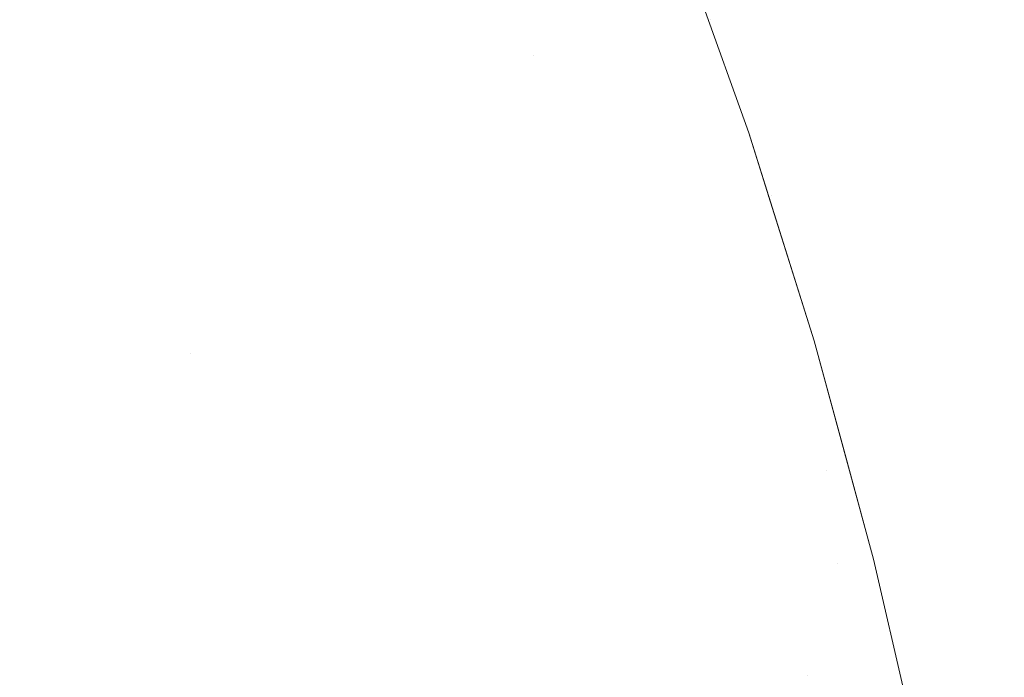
# Model space of a CAD drawing. Header units: centimetres. Extents: x -17.1 to 18.2, y 3.4 to 5.2.
# Tile 155 of 256: x -5.2555 to -5.2329, y 5.133 to 5.1481. Entities that reach past the tile are written whole.
import ezdxf

# ---------------------------------------------------------------- set-up
doc = ezdxf.new("R2010")
doc.units = ezdxf.units.CM
doc.header["$LTSCALE"] = 2.54
doc.layers.add('Lucido design-1', color=7, linetype='Continuous')

# ---------------------------------------------------------------- blocks, each defined once
blk = doc.blocks.new('Gruppo-4-1')
at = {"color": 7, "linetype": 'Continuous', "lineweight": 9}
for points, invisible_edges in [([(-5.241443, 5.151913, -1872.924868), (-5.241306, 5.152039, -1872.921758), (-5.23976, 5.147989, -1872.921758), (-5.239902, 5.147872, -1872.924868)], 15), ([(-5.239675, 5.148059, -1872.918638), (-5.23976, 5.147989, -1872.921758), (-5.241306, 5.152039, -1872.921758), (-5.241223, 5.152115, -1872.918638)], 15), ([(-5.240361, 5.150009, -1872.915514), (-5.239675, 5.148059, -1872.918638), (-5.241223, 5.152115, -1872.918638)], 11), ([(-5.239902, 5.147872, -1872.924868), (-5.240099, 5.14771, -1872.927965), (-5.241636, 5.151737, -1872.927965), (-5.241443, 5.151913, -1872.924868)], 15), ([(-5.241882, 5.151511, -1872.931044), (-5.241636, 5.151737, -1872.927965), (-5.240099, 5.14771, -1872.927965), (-5.240352, 5.147501, -1872.931044)], 15), ([(-5.240352, 5.147501, -1872.931044), (-5.24066, 5.147248, -1872.934101), (-5.242181, 5.151236, -1872.934101), (-5.241882, 5.151511, -1872.931044)], 15), ([(-5.242533, 5.150913, -1872.93713), (-5.242181, 5.151236, -1872.934101), (-5.24066, 5.147248, -1872.934101), (-5.241022, 5.14695, -1872.93713)], 15), ([(-5.241022, 5.14695, -1872.93713), (-5.241436, 5.146609, -1872.940129), (-5.242937, 5.150543, -1872.940129), (-5.242533, 5.150913, -1872.93713)], 15), ([(-5.253441, 5.147887, -1872.972454), (-5.254239, 5.149536, -1872.972454), (-5.253394, 5.150492, -1872.97008), (-5.252581, 5.148812, -1872.97008)], 15), ([(-5.250952, 5.150562, -1872.965138), (-5.250149, 5.148812, -1872.965138), (-5.25096, 5.147984, -1872.967641), (-5.251751, 5.149704, -1872.967641)], 15), ([(-5.245821, 5.150503, -1872.95174), (-5.24504, 5.148614, -1872.95174), (-5.245681, 5.148025, -1872.954529), (-5.246452, 5.149892, -1872.954529)], 15), ([(-5.24339, 5.150127, -1872.943094), (-5.242937, 5.150543, -1872.940129), (-5.241436, 5.146609, -1872.940129), (-5.241902, 5.146225, -1872.943094)], 15), ([(18.147234, 5.150212, -1872.228911), (-17.020308, 5.150212, -1872.228911), (-17.020308, 5.146387, -1872.226813), (18.147234, 5.146387, -1872.226813)], 5), ([(-5.248593, 5.14782, -1872.962573), (-5.249371, 5.149605, -1872.962573), (-5.24863, 5.150361, -1872.959948), (-5.24784, 5.148549, -1872.959948)], 15), ([(-5.25593, 5.150154, -1872.97476), (-5.255111, 5.148548, -1872.97476), (-5.256009, 5.147531, -1872.976999), (-5.256811, 5.149103, -1872.976999)], 15), ([(-5.241902, 5.146225, -1872.943094), (-5.242418, 5.1458, -1872.946019), (-5.243893, 5.149666, -1872.946019), (-5.24339, 5.150127, -1872.943094)], 15), ([(-5.240361, 5.150009, -1872.915514), (-5.240361, 5.150009, -1872.715514), (-5.238738, 5.145474, -1872.715514), (-5.238738, 5.145474, -1872.915514)], 5), ([(-5.238738, 5.145474, -1872.715514), (-5.240361, 5.150009, -1872.715514), (-5.239611, 5.148082, -1872.712009)], 10), ([(-5.239675, 5.148059, -1872.918638), (-5.240361, 5.150009, -1872.915514), (-5.238738, 5.145474, -1872.915514)], 9), ([(-5.246452, 5.149892, -1872.954529), (-5.245681, 5.148025, -1872.954529), (-5.246365, 5.147398, -1872.957266), (-5.247126, 5.14924, -1872.957266)], 15), ([(-5.254329, 5.146932, -1872.97476), (-5.255111, 5.148548, -1872.97476), (-5.254239, 5.149536, -1872.972454), (-5.253441, 5.147887, -1872.972454)], 15), ([(-5.251751, 5.149704, -1872.967641), (-5.25096, 5.147984, -1872.967641), (-5.251805, 5.147123, -1872.97008), (-5.252581, 5.148812, -1872.97008)], 15), ([(-5.249383, 5.147056, -1872.965138), (-5.250149, 5.148812, -1872.965138), (-5.249371, 5.149605, -1872.962573), (-5.248593, 5.14782, -1872.962573)], 15), ([(-5.243694, 5.147248, -1872.948903), (-5.244443, 5.149161, -1872.948903), (-5.243893, 5.149666, -1872.946019)], 11), ([(-5.243893, 5.149666, -1872.946019), (-5.242418, 5.1458, -1872.946019), (-5.243694, 5.147248, -1872.948903)], 11), ([(-5.247126, 5.14924, -1872.957266), (-5.246365, 5.147398, -1872.957266), (-5.24709, 5.146733, -1872.959948), (-5.24784, 5.148549, -1872.959948)], 15), ([(-5.244299, 5.146722, -1872.95174), (-5.24504, 5.148614, -1872.95174), (-5.244443, 5.149161, -1872.948903), (-5.243694, 5.147248, -1872.948903)], 15), ([(-5.252581, 5.148812, -1872.97008), (-5.251805, 5.147123, -1872.97008), (-5.25268, 5.14623, -1872.972454), (-5.253441, 5.147887, -1872.972454)], 15), ([(-5.250208, 5.146258, -1872.967641), (-5.25096, 5.147984, -1872.967641), (-5.250149, 5.148812, -1872.965138), (-5.249383, 5.147056, -1872.965138)], 15), ([(-5.244949, 5.146157, -1872.954529), (-5.245681, 5.148025, -1872.954529), (-5.24504, 5.148614, -1872.95174), (-5.244299, 5.146722, -1872.95174)], 15), ([(-5.255244, 5.145949, -1872.976999), (-5.256009, 5.147531, -1872.976999), (-5.255111, 5.148548, -1872.97476), (-5.254329, 5.146932, -1872.97476)], 15), ([(-5.24784, 5.148549, -1872.959948), (-5.24709, 5.146733, -1872.959948), (-5.247854, 5.146032, -1872.962573), (-5.248593, 5.14782, -1872.962573)], 15), ([(-5.251066, 5.145428, -1872.97008), (-5.251805, 5.147123, -1872.97008), (-5.25096, 5.147984, -1872.967641), (-5.250208, 5.146258, -1872.967641)], 15), ([(-5.245642, 5.145554, -1872.957266), (-5.246365, 5.147398, -1872.957266), (-5.245681, 5.148025, -1872.954529), (-5.244949, 5.146157, -1872.954529)], 15), ([(-5.239902, 5.147872, -1872.924868), (-5.23976, 5.147989, -1872.921758), (-5.238379, 5.143947, -1872.921758), (-5.238524, 5.14384, -1872.924868)], 15), ([(-5.238292, 5.144011, -1872.918638), (-5.238379, 5.143947, -1872.921758), (-5.23976, 5.147989, -1872.921758), (-5.239675, 5.148059, -1872.918638)], 15), ([(-5.238738, 5.145474, -1872.915514), (-5.238292, 5.144011, -1872.918638), (-5.239675, 5.148059, -1872.918638)], 11), ([(-5.239611, 5.148082, -1872.712009), (-5.239502, 5.148082, -1872.708508), (-5.238121, 5.144032, -1872.708639), (-5.238227, 5.144032, -1872.712074)], 15), ([(-5.239611, 5.148082, -1872.712009), (-5.238227, 5.144032, -1872.712074), (-5.238738, 5.145474, -1872.715514)], 11), ([(-5.237943, 5.144032, -1872.705214), (-5.238121, 5.144032, -1872.708639), (-5.239502, 5.148082, -1872.708508), (-5.239321, 5.148082, -1872.705018)], 15), ([(-5.239321, 5.148082, -1872.705018), (-5.239069, 5.148082, -1872.701543), (-5.237695, 5.144032, -1872.701804), (-5.237943, 5.144032, -1872.705214)], 15), ([(-5.237378, 5.144032, -1872.698413), (-5.237695, 5.144032, -1872.701804), (-5.239069, 5.148082, -1872.701543), (-5.238745, 5.148082, -1872.698089)], 15), ([(-5.238745, 5.148082, -1872.698089), (-5.238352, 5.148082, -1872.694659), (-5.236992, 5.144032, -1872.695048), (-5.237378, 5.144032, -1872.698413)], 15), ([(-5.236539, 5.144032, -1872.691712), (-5.236992, 5.144032, -1872.695048), (-5.238352, 5.148082, -1872.694659), (-5.23789, 5.148082, -1872.69126)], 15), ([(-5.23789, 5.148082, -1872.69126), (-5.23736, 5.148082, -1872.687895), (-5.236019, 5.144032, -1872.688409), (-5.236539, 5.144032, -1872.691712)], 15), ([(-5.235434, 5.144032, -1872.685145), (-5.236019, 5.144032, -1872.688409), (-5.23736, 5.148082, -1872.687895), (-5.236765, 5.148082, -1872.684569)], 15), ([(-5.236765, 5.148082, -1872.684569), (-5.236105, 5.148082, -1872.681286), (-5.234787, 5.144032, -1872.681924), (-5.235434, 5.144032, -1872.685145)], 15), ([(-5.234078, 5.144032, -1872.678749), (-5.234787, 5.144032, -1872.681924), (-5.236105, 5.148082, -1872.681286), (-5.235382, 5.148082, -1872.678051)], 15), ([(-5.235382, 5.148082, -1872.678051), (-5.234599, 5.148082, -1872.674867), (-5.233309, 5.144032, -1872.675624), (-5.234078, 5.144032, -1872.678749)], 15), ([(-5.232483, 5.144032, -1872.672553), (-5.233309, 5.144032, -1872.675624), (-5.234599, 5.148082, -1872.674867), (-5.233758, 5.148082, -1872.671738)], 15), ([(-5.233758, 5.148082, -1872.671738), (-5.23286, 5.148082, -1872.668667), (-5.231602, 5.144032, -1872.66954), (-5.232483, 5.144032, -1872.672553)], 15), ([(-5.253441, 5.147887, -1872.972454), (-5.25268, 5.14623, -1872.972454), (-5.253583, 5.145308, -1872.97476), (-5.254329, 5.146932, -1872.97476)], 15), ([(-5.248593, 5.14782, -1872.962573), (-5.247854, 5.146032, -1872.962573), (-5.248656, 5.145296, -1872.965138), (-5.249383, 5.147056, -1872.965138)], 15), ([(-5.240352, 5.147501, -1872.931044), (-5.240099, 5.14771, -1872.927965), (-5.238726, 5.143691, -1872.927965), (-5.238985, 5.143501, -1872.931044)], 15), ([(-5.238524, 5.14384, -1872.924868), (-5.238726, 5.143691, -1872.927965), (-5.240099, 5.14771, -1872.927965), (-5.239902, 5.147872, -1872.924868)], 15), ([(-5.256183, 5.14494, -1872.979168), (-5.256932, 5.146487, -1872.979168), (-5.256009, 5.147531, -1872.976999), (-5.255244, 5.145949, -1872.976999)], 15), ([(-5.238985, 5.143501, -1872.931044), (-5.2393, 5.143269, -1872.934101), (-5.24066, 5.147248, -1872.934101), (-5.240352, 5.147501, -1872.931044)], 15), ([(-5.246377, 5.144915, -1872.959948), (-5.24709, 5.146733, -1872.959948), (-5.246365, 5.147398, -1872.957266), (-5.245642, 5.145554, -1872.957266)], 15), ([(-5.243694, 5.147248, -1872.948903), (-5.242984, 5.145335, -1872.948903), (-5.243597, 5.14483, -1872.95174), (-5.244299, 5.146722, -1872.95174)], 15), ([(-5.242418, 5.1458, -1872.946019), (-5.242984, 5.145335, -1872.948903), (-5.243694, 5.147248, -1872.948903)], 11), ([(-5.241022, 5.14695, -1872.93713), (-5.24066, 5.147248, -1872.934101), (-5.2393, 5.143269, -1872.934101), (-5.23967, 5.142996, -1872.93713)], 15), ([(-5.251955, 5.144567, -1872.972454), (-5.25268, 5.14623, -1872.972454), (-5.251805, 5.147123, -1872.97008), (-5.251066, 5.145428, -1872.97008)], 15), ([(-5.249383, 5.147056, -1872.965138), (-5.248656, 5.145296, -1872.965138), (-5.249493, 5.144528, -1872.967641), (-5.250208, 5.146258, -1872.967641)], 15), ([(-5.254329, 5.146932, -1872.97476), (-5.253583, 5.145308, -1872.97476), (-5.254514, 5.144359, -1872.976999), (-5.255244, 5.145949, -1872.976999)], 15), ([(-5.23967, 5.142996, -1872.93713), (-5.240095, 5.142684, -1872.940129), (-5.241436, 5.146609, -1872.940129), (-5.241022, 5.14695, -1872.93713)], 15), ([(-5.247152, 5.144241, -1872.962573), (-5.247854, 5.146032, -1872.962573), (-5.24709, 5.146733, -1872.959948), (-5.246377, 5.144915, -1872.959948)], 15), ([(-5.244299, 5.146722, -1872.95174), (-5.243597, 5.14483, -1872.95174), (-5.244255, 5.144288, -1872.954529), (-5.244949, 5.146157, -1872.954529)], 15), ([(-5.241902, 5.146225, -1872.943094), (-5.241436, 5.146609, -1872.940129), (-5.240095, 5.142684, -1872.940129), (-5.240572, 5.142333, -1872.943094)], 15), ([(18.147234, 5.146387, -1872.226813), (-17.020308, 5.146387, -1872.226813), (-17.020308, 5.142474, -1872.224883), (18.147234, 5.142474, -1872.224883)], 5), ([(-5.252873, 5.143679, -1872.97476), (-5.253583, 5.145308, -1872.97476), (-5.25268, 5.14623, -1872.972454), (-5.251955, 5.144567, -1872.972454)], 15), ([(-5.250208, 5.146258, -1872.967641), (-5.249493, 5.144528, -1872.967641), (-5.250364, 5.143729, -1872.97008), (-5.251066, 5.145428, -1872.97008)], 15), ([(-5.244949, 5.146157, -1872.954529), (-5.244255, 5.144288, -1872.954529), (-5.244958, 5.14371, -1872.957266), (-5.245642, 5.145554, -1872.957266)], 15), ([(-5.240572, 5.142333, -1872.943094), (-5.2411, 5.141944, -1872.946019), (-5.242418, 5.1458, -1872.946019), (-5.241902, 5.146225, -1872.943094)], 15), ([(-5.255244, 5.145949, -1872.976999), (-5.254514, 5.144359, -1872.976999), (-5.255469, 5.143385, -1872.979168), (-5.256183, 5.14494, -1872.979168)], 15), ([(-5.247965, 5.143534, -1872.965138), (-5.248656, 5.145296, -1872.965138), (-5.247854, 5.146032, -1872.962573), (-5.247152, 5.144241, -1872.962573)], 15), ([(-5.242984, 5.145335, -1872.948903), (-5.242418, 5.1458, -1872.946019), (-5.2411, 5.141944, -1872.946019), (-5.241679, 5.141518, -1872.948903)], 15), ([(-5.251066, 5.145428, -1872.97008), (-5.250364, 5.143729, -1872.97008), (-5.251266, 5.142901, -1872.972454), (-5.251955, 5.144567, -1872.972454)], 15), ([(-5.245642, 5.145554, -1872.957266), (-5.244958, 5.14371, -1872.957266), (-5.245703, 5.143097, -1872.959948), (-5.246377, 5.144915, -1872.959948)], 15), ([(-5.238738, 5.145474, -1872.715514), (-5.237235, 5.140695, -1872.715514), (-5.237235, 5.140695, -1872.915514), (-5.238283, 5.144026, -1872.915514)], 10), ([(-5.238283, 5.144026, -1872.915514), (-5.238738, 5.145474, -1872.915514), (-5.238738, 5.145474, -1872.715514)], 10), ([(-5.237235, 5.140695, -1872.715514), (-5.238738, 5.145474, -1872.715514), (-5.238227, 5.144032, -1872.712074)], 10), ([(-5.238738, 5.145474, -1872.915514), (-5.238283, 5.144026, -1872.915514), (-5.238292, 5.144011, -1872.918638)], 10), ([(-5.253819, 5.142764, -1872.976999), (-5.254514, 5.144359, -1872.976999), (-5.253583, 5.145308, -1872.97476), (-5.252873, 5.143679, -1872.97476)], 15), ([(-5.248814, 5.142796, -1872.967641), (-5.249493, 5.144528, -1872.967641), (-5.248656, 5.145296, -1872.965138), (-5.247965, 5.143534, -1872.965138)], 15), ([(-5.241679, 5.141518, -1872.948903), (-5.242306, 5.141056, -1872.95174), (-5.243597, 5.14483, -1872.95174), (-5.242984, 5.145335, -1872.948903)], 15), ([(-5.256183, 5.14494, -1872.979168), (-5.255469, 5.143385, -1872.979168), (-5.256447, 5.142388, -1872.981267), (-5.257144, 5.143906, -1872.981267)], 15), ([(-5.246377, 5.144915, -1872.959948), (-5.245703, 5.143097, -1872.959948), (-5.246488, 5.14245, -1872.962573), (-5.247152, 5.144241, -1872.962573)], 15), ([(-5.244255, 5.144288, -1872.954529), (-5.243597, 5.14483, -1872.95174), (-5.242306, 5.141056, -1872.95174), (-5.242981, 5.140559, -1872.954529)], 15), ([(-5.251955, 5.144567, -1872.972454), (-5.251266, 5.142901, -1872.972454), (-5.252198, 5.142046, -1872.97476), (-5.252873, 5.143679, -1872.97476)], 15), ([(-5.249698, 5.142028, -1872.97008), (-5.250364, 5.143729, -1872.97008), (-5.249493, 5.144528, -1872.967641), (-5.248814, 5.142796, -1872.967641)], 15), ([(-5.254789, 5.141825, -1872.979168), (-5.255469, 5.143385, -1872.979168), (-5.254514, 5.144359, -1872.976999), (-5.253819, 5.142764, -1872.976999)], 15), ([(-5.242981, 5.140559, -1872.954529), (-5.2437, 5.14003, -1872.957266), (-5.244958, 5.14371, -1872.957266), (-5.244255, 5.144288, -1872.954529)], 15), ([(-5.247152, 5.144241, -1872.962573), (-5.246488, 5.14245, -1872.962573), (-5.247311, 5.141772, -1872.965138), (-5.247965, 5.143534, -1872.965138)], 15), ([(-5.237302, 5.139833, -1872.924868), (-5.237508, 5.139698, -1872.927965), (-5.238726, 5.143691, -1872.927965), (-5.238524, 5.14384, -1872.924868)], 15), ([(-5.238524, 5.14384, -1872.924868), (-5.238379, 5.143947, -1872.921758), (-5.237154, 5.13993, -1872.921758), (-5.237302, 5.139833, -1872.924868)], 15), ([(-5.237065, 5.139988, -1872.918638), (-5.237154, 5.13993, -1872.921758), (-5.238379, 5.143947, -1872.921758), (-5.238292, 5.144011, -1872.918638)], 15), ([(-5.238292, 5.144011, -1872.918638), (-5.238283, 5.144026, -1872.915514), (-5.237235, 5.140695, -1872.915514)], 9), ([(-5.237235, 5.140695, -1872.915514), (-5.237065, 5.139988, -1872.918638), (-5.238292, 5.144011, -1872.918638)], 11), ([(-5.238227, 5.144032, -1872.712074), (-5.238121, 5.144032, -1872.708639), (-5.236896, 5.140007, -1872.708754), (-5.237001, 5.140007, -1872.712132)], 15), ([(-5.238227, 5.144032, -1872.712074), (-5.237001, 5.140007, -1872.712132), (-5.237235, 5.140695, -1872.715514)], 11), ([(-5.236721, 5.140007, -1872.705387), (-5.236896, 5.140007, -1872.708754), (-5.238121, 5.144032, -1872.708639), (-5.237943, 5.144032, -1872.705214)], 15), ([(-5.237943, 5.144032, -1872.705214), (-5.237695, 5.144032, -1872.701804), (-5.236478, 5.140007, -1872.702034), (-5.236721, 5.140007, -1872.705387)], 15), ([(-5.236166, 5.140007, -1872.698701), (-5.236478, 5.140007, -1872.702034), (-5.237695, 5.144032, -1872.701804), (-5.237378, 5.144032, -1872.698413)], 15), ([(-5.237378, 5.144032, -1872.698413), (-5.236992, 5.144032, -1872.695048), (-5.235786, 5.140007, -1872.695392), (-5.236166, 5.140007, -1872.698701)], 15), ([(-5.23534, 5.140007, -1872.692112), (-5.235786, 5.140007, -1872.695392), (-5.236992, 5.144032, -1872.695048), (-5.236539, 5.144032, -1872.691712)], 15), ([(-5.236539, 5.144032, -1872.691712), (-5.236019, 5.144032, -1872.688409), (-5.23483, 5.140007, -1872.688866), (-5.23534, 5.140007, -1872.692112)], 15), ([(-5.234255, 5.140007, -1872.685657), (-5.23483, 5.140007, -1872.688866), (-5.236019, 5.144032, -1872.688409), (-5.235434, 5.144032, -1872.685145)], 15), ([(-5.235434, 5.144032, -1872.685145), (-5.234787, 5.144032, -1872.681924), (-5.233618, 5.140007, -1872.682489), (-5.234255, 5.140007, -1872.685657)], 15), ([(-5.232921, 5.140007, -1872.679368), (-5.233618, 5.140007, -1872.682489), (-5.234787, 5.144032, -1872.681924), (-5.234078, 5.144032, -1872.678749)], 15), ([(-5.234078, 5.144032, -1872.678749), (-5.233309, 5.144032, -1872.675624), (-5.232166, 5.140007, -1872.676296), (-5.232921, 5.140007, -1872.679368)], 15), ([(-5.231354, 5.140007, -1872.673276), (-5.232166, 5.140007, -1872.676296), (-5.233309, 5.144032, -1872.675624), (-5.232483, 5.144032, -1872.672553)], 15), ([(-5.252873, 5.143679, -1872.97476), (-5.252198, 5.142046, -1872.97476), (-5.253158, 5.141165, -1872.976999), (-5.253819, 5.142764, -1872.976999)], 15), ([(-5.250613, 5.141232, -1872.972454), (-5.251266, 5.142901, -1872.972454), (-5.250364, 5.143729, -1872.97008), (-5.249698, 5.142028, -1872.97008)], 15), ([(-5.245703, 5.143097, -1872.959948), (-5.244958, 5.14371, -1872.957266), (-5.2437, 5.14003, -1872.957266), (-5.244463, 5.139469, -1872.959948)], 15), ([(-5.238985, 5.143501, -1872.931044), (-5.238726, 5.143691, -1872.927965), (-5.237508, 5.139698, -1872.927965), (-5.237773, 5.139524, -1872.931044)], 15), ([(-5.255783, 5.140864, -1872.981267), (-5.256447, 5.142388, -1872.981267), (-5.255469, 5.143385, -1872.979168), (-5.254789, 5.141825, -1872.979168)], 15), ([(-5.247965, 5.143534, -1872.965138), (-5.247311, 5.141772, -1872.965138), (-5.248172, 5.141064, -1872.967641), (-5.248814, 5.142796, -1872.967641)], 15), ([(-5.237773, 5.139524, -1872.931044), (-5.238094, 5.139314, -1872.934101), (-5.2393, 5.143269, -1872.934101), (-5.238985, 5.143501, -1872.931044)], 15), ([(-5.23967, 5.142996, -1872.93713), (-5.2393, 5.143269, -1872.934101), (-5.238094, 5.139314, -1872.934101), (-5.238472, 5.139066, -1872.93713)], 15), ([(-5.244463, 5.139469, -1872.959948), (-5.245267, 5.138877, -1872.962573), (-5.246488, 5.14245, -1872.962573), (-5.245703, 5.143097, -1872.959948)], 15), ([(-5.238472, 5.139066, -1872.93713), (-5.238905, 5.138783, -1872.940129), (-5.240095, 5.142684, -1872.940129), (-5.23967, 5.142996, -1872.93713)], 15), ([(-5.253819, 5.142764, -1872.976999), (-5.253158, 5.141165, -1872.976999), (-5.254143, 5.140262, -1872.979168), (-5.254789, 5.141825, -1872.979168)], 15), ([(-5.251558, 5.140411, -1872.97476), (-5.252198, 5.142046, -1872.97476), (-5.251266, 5.142901, -1872.972454), (-5.250613, 5.141232, -1872.972454)], 15), ([(-5.248814, 5.142796, -1872.967641), (-5.248172, 5.141064, -1872.967641), (-5.249066, 5.140327, -1872.97008), (-5.249698, 5.142028, -1872.97008)], 15), ([(-17.020308, 5.142474, -1872.224883), (-17.020308, 5.13848, -1872.223126), (18.147234, 5.13848, -1872.223126), (18.147234, 5.139998, -1872.223794)], 10), ([(18.147234, 5.139998, -1872.223794), (18.147234, 5.142474, -1872.224883), (-17.020308, 5.142474, -1872.224883)], 10), ([(-5.240572, 5.142333, -1872.943094), (-5.240095, 5.142684, -1872.940129), (-5.238905, 5.138783, -1872.940129), (-5.239392, 5.138464, -1872.943094)], 15), ([(-5.247311, 5.141772, -1872.965138), (-5.246488, 5.14245, -1872.962573), (-5.245267, 5.138877, -1872.962573), (-5.24611, 5.138256, -1872.965138)], 15), ([(-5.239392, 5.138464, -1872.943094), (-5.239932, 5.13811, -1872.946019), (-5.2411, 5.141944, -1872.946019), (-5.240572, 5.142333, -1872.943094)], 15), ([(-5.253158, 5.141165, -1872.976999), (-5.252198, 5.142046, -1872.97476), (-5.251558, 5.140411, -1872.97476)], 11), ([(-5.249698, 5.142028, -1872.97008), (-5.249066, 5.140327, -1872.97008), (-5.249993, 5.139564, -1872.972454), (-5.250613, 5.141232, -1872.972454)], 15), ([(-5.254789, 5.141825, -1872.979168), (-5.254143, 5.140262, -1872.979168), (-5.255151, 5.139336, -1872.981267), (-5.255783, 5.140864, -1872.981267)], 15), ([(-5.241679, 5.141518, -1872.948903), (-5.2411, 5.141944, -1872.946019), (-5.239932, 5.13811, -1872.946019), (-5.240522, 5.137724, -1872.948903)], 15), ([(-5.24611, 5.138256, -1872.965138), (-5.246991, 5.137608, -1872.967641), (-5.248172, 5.141064, -1872.967641), (-5.247311, 5.141772, -1872.965138)], 15), ([(-5.240522, 5.137724, -1872.948903), (-5.241163, 5.137304, -1872.95174), (-5.242306, 5.141056, -1872.95174), (-5.241679, 5.141518, -1872.948903)], 15), ([(-5.254143, 5.140262, -1872.979168), (-5.253158, 5.141165, -1872.976999), (-5.251937, 5.137965, -1872.976999), (-5.252949, 5.137131, -1872.979168)], 15), ([(-5.251558, 5.140411, -1872.97476), (-5.250951, 5.138776, -1872.97476), (-5.251937, 5.137965, -1872.976999), (-5.253158, 5.141165, -1872.976999)], 15), ([(-5.250613, 5.141232, -1872.972454), (-5.249993, 5.139564, -1872.972454), (-5.250951, 5.138776, -1872.97476), (-5.251558, 5.140411, -1872.97476)], 15), ([(-5.249066, 5.140327, -1872.97008), (-5.248172, 5.141064, -1872.967641), (-5.246991, 5.137608, -1872.967641), (-5.247906, 5.136934, -1872.97008)], 15), ([(-5.242981, 5.140559, -1872.954529), (-5.242306, 5.141056, -1872.95174), (-5.241163, 5.137304, -1872.95174), (-5.241851, 5.136853, -1872.954529)], 15), ([(-5.255783, 5.140864, -1872.981267), (-5.255151, 5.139336, -1872.981267), (-5.256181, 5.138391, -1872.983296), (-5.256797, 5.139882, -1872.983296)], 15), ([(-5.237235, 5.140695, -1872.715514), (-5.235872, 5.135683, -1872.715514), (-5.235872, 5.135683, -1872.915514), (-5.235963, 5.136019, -1872.915514)], 10), ([(-5.235963, 5.136019, -1872.915514), (-5.236503, 5.138002, -1872.915514), (-5.237235, 5.140695, -1872.915514), (-5.237235, 5.140695, -1872.715514)], 12), ([(-5.235923, 5.136021, -1872.712183), (-5.235872, 5.135683, -1872.715514), (-5.237235, 5.140695, -1872.715514), (-5.237001, 5.140007, -1872.712132)], 13), ([(-5.237065, 5.139988, -1872.918638), (-5.237235, 5.140695, -1872.915514), (-5.236503, 5.138002, -1872.915514), (-5.236508, 5.13799, -1872.918638)], 13), ([(-5.241851, 5.136853, -1872.954529), (-5.242585, 5.136373, -1872.957266), (-5.2437, 5.14003, -1872.957266), (-5.242981, 5.140559, -1872.954529)], 15), ([(-5.252949, 5.137131, -1872.979168), (-5.253985, 5.136278, -1872.981267), (-5.255151, 5.139336, -1872.981267), (-5.254143, 5.140262, -1872.979168)], 15), ([(-5.247906, 5.136934, -1872.97008), (-5.248856, 5.136235, -1872.972454), (-5.249993, 5.139564, -1872.972454), (-5.249066, 5.140327, -1872.97008)], 15), ([(-5.244463, 5.139469, -1872.959948), (-5.2437, 5.14003, -1872.957266), (-5.242585, 5.136373, -1872.957266), (-5.243363, 5.135863, -1872.959948)], 15), ([(-5.236508, 5.13799, -1872.918638), (-5.236598, 5.137935, -1872.921758), (-5.237154, 5.13993, -1872.921758), (-5.237065, 5.139988, -1872.918638)], 15), ([(-5.237001, 5.140007, -1872.712132), (-5.236896, 5.140007, -1872.708754), (-5.23582, 5.136021, -1872.708856), (-5.235923, 5.136021, -1872.712183)], 15), ([(-5.235648, 5.136021, -1872.705539), (-5.23582, 5.136021, -1872.708856), (-5.236896, 5.140007, -1872.708754), (-5.236721, 5.140007, -1872.705387)], 15), ([(-5.236721, 5.140007, -1872.705387), (-5.236478, 5.140007, -1872.702034), (-5.235408, 5.136021, -1872.702237), (-5.235648, 5.136021, -1872.705539)], 15), ([(-5.235101, 5.136021, -1872.698954), (-5.235408, 5.136021, -1872.702237), (-5.236478, 5.140007, -1872.702034), (-5.236166, 5.140007, -1872.698701)], 15), ([(-5.236166, 5.140007, -1872.698701), (-5.235786, 5.140007, -1872.695392), (-5.234727, 5.136021, -1872.695695), (-5.235101, 5.136021, -1872.698954)], 15), ([(-5.234288, 5.136021, -1872.692464), (-5.234727, 5.136021, -1872.695695), (-5.235786, 5.140007, -1872.695392), (-5.23534, 5.140007, -1872.692112)], 15), ([(-5.23534, 5.140007, -1872.692112), (-5.23483, 5.140007, -1872.688866), (-5.233784, 5.136021, -1872.689266), (-5.234288, 5.136021, -1872.692464)], 15), ([(-5.233218, 5.136021, -1872.686106), (-5.233784, 5.136021, -1872.689266), (-5.23483, 5.140007, -1872.688866), (-5.234255, 5.140007, -1872.685657)], 15), ([(-5.234255, 5.140007, -1872.685657), (-5.233618, 5.140007, -1872.682489), (-5.232591, 5.136021, -1872.682986), (-5.233218, 5.136021, -1872.686106)], 15), ([(-5.231905, 5.136021, -1872.679911), (-5.232591, 5.136021, -1872.682986), (-5.233618, 5.140007, -1872.682489), (-5.232921, 5.140007, -1872.679368)], 15), ([(-5.232921, 5.140007, -1872.679368), (-5.232166, 5.140007, -1872.676296), (-5.23116, 5.136021, -1872.676885), (-5.231905, 5.136021, -1872.679911)], 15), ([(-5.236747, 5.137843, -1872.924868), (-5.236956, 5.137714, -1872.927965), (-5.237508, 5.139698, -1872.927965), (-5.237302, 5.139833, -1872.924868)], 15), ([(-5.237302, 5.139833, -1872.924868), (-5.237154, 5.13993, -1872.921758), (-5.236598, 5.137935, -1872.921758), (-5.236747, 5.137843, -1872.924868)], 15), ([(-5.250951, 5.138776, -1872.97476), (-5.249993, 5.139564, -1872.972454), (-5.248856, 5.136235, -1872.972454), (-5.249836, 5.135514, -1872.97476)], 15), ([(-5.236708, 5.135587, -1872.931044), (-5.237035, 5.135397, -1872.934101), (-5.238094, 5.139314, -1872.934101), (-5.237773, 5.139524, -1872.931044)], 15), ([(-5.237773, 5.139524, -1872.931044), (-5.237508, 5.139698, -1872.927965), (-5.236956, 5.137714, -1872.927965)], 11), ([(-5.236708, 5.135587, -1872.931044), (-5.237773, 5.139524, -1872.931044), (-5.236956, 5.137714, -1872.927965)], 11), ([(-5.256181, 5.138391, -1872.983296), (-5.255151, 5.139336, -1872.981267), (-5.253985, 5.136278, -1872.981267), (-5.255043, 5.135407, -1872.983296)], 15), ([(-5.243363, 5.135863, -1872.959948), (-5.244184, 5.135325, -1872.962573), (-5.245267, 5.138877, -1872.962573), (-5.244463, 5.139469, -1872.959948)], 15), ([(-5.238472, 5.139066, -1872.93713), (-5.238094, 5.139314, -1872.934101), (-5.237035, 5.135397, -1872.934101), (-5.237419, 5.135174, -1872.93713)], 15), ([(-5.24611, 5.138256, -1872.965138), (-5.245267, 5.138877, -1872.962573), (-5.244184, 5.135325, -1872.962573), (-5.245044, 5.134762, -1872.965138)], 15), ([(-5.237419, 5.135174, -1872.93713), (-5.23786, 5.134919, -1872.940129), (-5.238905, 5.138783, -1872.940129), (-5.238472, 5.139066, -1872.93713)], 15), ([(-5.249836, 5.135514, -1872.97476), (-5.250845, 5.134771, -1872.976999), (-5.251937, 5.137965, -1872.976999), (-5.250951, 5.138776, -1872.97476)], 15), ([(-5.239392, 5.138464, -1872.943094), (-5.238905, 5.138783, -1872.940129), (-5.23786, 5.134919, -1872.940129), (-5.238356, 5.134632, -1872.943094)], 15), ([(-17.020308, 5.13848, -1872.223126), (-17.020308, 5.134414, -1872.221545), (18.147234, 5.134414, -1872.221545), (18.147234, 5.138005, -1872.222941)], 10), ([(18.147234, 5.138005, -1872.222941), (18.147234, 5.13848, -1872.223126), (-17.020308, 5.13848, -1872.223126)], 10), ([(-5.238356, 5.134632, -1872.943094), (-5.238905, 5.134314, -1872.946019), (-5.239932, 5.13811, -1872.946019), (-5.239392, 5.138464, -1872.943094)], 15), ([(-5.255043, 5.135407, -1872.983296), (-5.256121, 5.13452, -1872.985254), (-5.257231, 5.137428, -1872.985254), (-5.256181, 5.138391, -1872.983296)], 15), ([(-5.245044, 5.134762, -1872.965138), (-5.245943, 5.134173, -1872.967641), (-5.246991, 5.137608, -1872.967641), (-5.24611, 5.138256, -1872.965138)], 15), ([(-5.252949, 5.137131, -1872.979168), (-5.251937, 5.137965, -1872.976999), (-5.250845, 5.134771, -1872.976999), (-5.251881, 5.134008, -1872.979168)], 15), ([(-5.240522, 5.137724, -1872.948903), (-5.239932, 5.13811, -1872.946019), (-5.238905, 5.134314, -1872.946019), (-5.239506, 5.133966, -1872.948903)], 15), ([(-5.235988, 5.136004, -1872.918638), (-5.236078, 5.135951, -1872.921758), (-5.236598, 5.137935, -1872.921758), (-5.236508, 5.13799, -1872.918638)], 15), ([(-5.236508, 5.13799, -1872.918638), (-5.236503, 5.138002, -1872.915514), (-5.235963, 5.136019, -1872.915514), (-5.235988, 5.136004, -1872.918638)], 13), ([(-5.239506, 5.133966, -1872.948903), (-5.240158, 5.133589, -1872.95174), (-5.241163, 5.137304, -1872.95174), (-5.240522, 5.137724, -1872.948903)], 15), ([(-5.236229, 5.135864, -1872.924868), (-5.236439, 5.135742, -1872.927965), (-5.236956, 5.137714, -1872.927965), (-5.236747, 5.137843, -1872.924868)], 15), ([(-5.236956, 5.137714, -1872.927965), (-5.236439, 5.135742, -1872.927965), (-5.236708, 5.135587, -1872.931044)], 11), ([(-5.236747, 5.137843, -1872.924868), (-5.236598, 5.137935, -1872.921758), (-5.236078, 5.135951, -1872.921758), (-5.236229, 5.135864, -1872.924868)], 15), ([(-5.247906, 5.136934, -1872.97008), (-5.246991, 5.137608, -1872.967641), (-5.245943, 5.134173, -1872.967641), (-5.246878, 5.133561, -1872.97008)], 15), ([(-5.241851, 5.136853, -1872.954529), (-5.241163, 5.137304, -1872.95174), (-5.240158, 5.133589, -1872.95174), (-5.240858, 5.133183, -1872.954529)], 15), ([(-5.251881, 5.134008, -1872.979168), (-5.252942, 5.133227, -1872.981267), (-5.253985, 5.136278, -1872.981267), (-5.252949, 5.137131, -1872.979168)], 15), ([(-5.246878, 5.133561, -1872.97008), (-5.247847, 5.132926, -1872.972454), (-5.248856, 5.136235, -1872.972454), (-5.247906, 5.136934, -1872.97008)], 15), ([(-5.240858, 5.133183, -1872.954529), (-5.241605, 5.13275, -1872.957266), (-5.242585, 5.136373, -1872.957266), (-5.241851, 5.136853, -1872.954529)], 15), ([(-5.243363, 5.135863, -1872.959948), (-5.242585, 5.136373, -1872.957266), (-5.241605, 5.13275, -1872.957266), (-5.242397, 5.132292, -1872.959948)], 15), ([(-5.255043, 5.135407, -1872.983296), (-5.253985, 5.136278, -1872.981267), (-5.252942, 5.133227, -1872.981267), (-5.254025, 5.13243, -1872.983296)], 15), ([(-5.249836, 5.135514, -1872.97476), (-5.248856, 5.136235, -1872.972454), (-5.247847, 5.132926, -1872.972454), (-5.248847, 5.132271, -1872.97476)], 15), ([(-5.236229, 5.135864, -1872.924868), (-5.236078, 5.135951, -1872.921758), (-5.235593, 5.13398, -1872.921758), (-5.235745, 5.133898, -1872.924868)], 15), ([(-5.235502, 5.13403, -1872.918638), (-5.235593, 5.13398, -1872.921758), (-5.236078, 5.135951, -1872.921758), (-5.235988, 5.136004, -1872.918638)], 15), ([(-5.235988, 5.136004, -1872.918638), (-5.235963, 5.136019, -1872.915514), (-5.235872, 5.135683, -1872.915514), (-5.235502, 5.13403, -1872.918638)], 13), ([(-5.235872, 5.135683, -1872.715514), (-5.235923, 5.136021, -1872.712183), (-5.234986, 5.132086, -1872.712227)], 11), ([(-5.235923, 5.136021, -1872.712183), (-5.23582, 5.136021, -1872.708856), (-5.234884, 5.132086, -1872.708944), (-5.234986, 5.132086, -1872.712227)], 15), ([(-5.234714, 5.132086, -1872.705672), (-5.234884, 5.132086, -1872.708944), (-5.23582, 5.136021, -1872.708856), (-5.235648, 5.136021, -1872.705539)], 15), ([(-5.235648, 5.136021, -1872.705539), (-5.235408, 5.136021, -1872.702237), (-5.234478, 5.132086, -1872.702413), (-5.234714, 5.132086, -1872.705672)], 15), ([(-5.234174, 5.132086, -1872.699174), (-5.234478, 5.132086, -1872.702413), (-5.235408, 5.136021, -1872.702237), (-5.235101, 5.136021, -1872.698954)], 15), ([(-5.235101, 5.136021, -1872.698954), (-5.234727, 5.136021, -1872.695695), (-5.233806, 5.132086, -1872.695958), (-5.234174, 5.132086, -1872.699174)], 15), ([(-5.233372, 5.132086, -1872.69277), (-5.233806, 5.132086, -1872.695958), (-5.234727, 5.136021, -1872.695695), (-5.234288, 5.136021, -1872.692464)], 15), ([(-5.234288, 5.136021, -1872.692464), (-5.233784, 5.136021, -1872.689266), (-5.232876, 5.132086, -1872.689615), (-5.233372, 5.132086, -1872.69277)], 15), ([(-5.232317, 5.132086, -1872.686496), (-5.232876, 5.132086, -1872.689615), (-5.233784, 5.136021, -1872.689266), (-5.233218, 5.136021, -1872.686106)], 15), ([(-5.233218, 5.136021, -1872.686106), (-5.232591, 5.136021, -1872.682986), (-5.231698, 5.132086, -1872.683418), (-5.232317, 5.132086, -1872.686496)], 15), ([(-5.242397, 5.132292, -1872.959948), (-5.243232, 5.131808, -1872.962573), (-5.244184, 5.135325, -1872.962573), (-5.243363, 5.135863, -1872.959948)], 15), ([(-5.236708, 5.135587, -1872.931044), (-5.236439, 5.135742, -1872.927965), (-5.235957, 5.133783, -1872.927965), (-5.236228, 5.133636, -1872.931044)], 15), ([(-5.235745, 5.133898, -1872.924868), (-5.235957, 5.133783, -1872.927965), (-5.236439, 5.135742, -1872.927965), (-5.236229, 5.135864, -1872.924868)], 15), ([(-5.235042, 5.132081, -1872.915514), (-5.235872, 5.135683, -1872.915514), (-5.235872, 5.135683, -1872.715514), (-5.234667, 5.130454, -1872.715514)], 10), ([(-5.234986, 5.132086, -1872.712227), (-5.234667, 5.130454, -1872.715514), (-5.235872, 5.135683, -1872.715514)], 9), ([(-5.235502, 5.13403, -1872.918638), (-5.235872, 5.135683, -1872.915514), (-5.235042, 5.132081, -1872.915514), (-5.23505, 5.13207, -1872.918638)], 13), ([(-5.248847, 5.132271, -1872.97476), (-5.249877, 5.131596, -1872.976999), (-5.250845, 5.134771, -1872.976999), (-5.249836, 5.135514, -1872.97476)], 15), ([(-5.236228, 5.133636, -1872.931044), (-5.236558, 5.133457, -1872.934101), (-5.237035, 5.135397, -1872.934101), (-5.236708, 5.135587, -1872.931044)], 15), ([(-5.254025, 5.13243, -1872.983296), (-5.255129, 5.131617, -1872.985254), (-5.256121, 5.13452, -1872.985254), (-5.255043, 5.135407, -1872.983296)], 15), ([(-5.245044, 5.134762, -1872.965138), (-5.244184, 5.135325, -1872.962573), (-5.243232, 5.131808, -1872.962573), (-5.244108, 5.131301, -1872.965138)], 15), ([(-5.237419, 5.135174, -1872.93713), (-5.237035, 5.135397, -1872.934101), (-5.236558, 5.133457, -1872.934101), (-5.236945, 5.133246, -1872.93713)], 15), ([(-5.236945, 5.133246, -1872.93713), (-5.237389, 5.133005, -1872.940129), (-5.23786, 5.134919, -1872.940129), (-5.237419, 5.135174, -1872.93713)], 15), ([(-5.238356, 5.134632, -1872.943094), (-5.23786, 5.134919, -1872.940129), (-5.237389, 5.133005, -1872.940129)], 11), ([(-5.251881, 5.134008, -1872.979168), (-5.250845, 5.134771, -1872.976999), (-5.249877, 5.131596, -1872.976999), (-5.250935, 5.130904, -1872.979168)], 15), ([(-5.244108, 5.131301, -1872.965138), (-5.245023, 5.130771, -1872.967641), (-5.245943, 5.134173, -1872.967641), (-5.245044, 5.134762, -1872.965138)], 15), ([(-5.237454, 5.13085, -1872.943094), (-5.238012, 5.130567, -1872.946019), (-5.238905, 5.134314, -1872.946019), (-5.238356, 5.134632, -1872.943094)], 15), ([(-5.237389, 5.133005, -1872.940129), (-5.236951, 5.131105, -1872.940129), (-5.237454, 5.13085, -1872.943094), (-5.238356, 5.134632, -1872.943094)], 15), ([(18.147234, 5.134414, -1872.221545), (-17.020308, 5.134414, -1872.221545), (-17.020308, 5.130283, -1872.220142), (18.147234, 5.130283, -1872.220142)], 5), ([(-5.257218, 5.133617, -1872.987141), (-5.256121, 5.13452, -1872.985254), (-5.255129, 5.131617, -1872.985254), (-5.256252, 5.130791, -1872.987141)], 15), ([(-5.246878, 5.133561, -1872.97008), (-5.245943, 5.134173, -1872.967641), (-5.245023, 5.130771, -1872.967641), (-5.245975, 5.13022, -1872.97008)], 15), ([(-5.239506, 5.133966, -1872.948903), (-5.238905, 5.134314, -1872.946019), (-5.238012, 5.130567, -1872.946019), (-5.238622, 5.130257, -1872.948903)], 15), ([(-5.250935, 5.130904, -1872.979168), (-5.252017, 5.130195, -1872.981267), (-5.252942, 5.133227, -1872.981267), (-5.251881, 5.134008, -1872.979168)], 15), ([(-5.238622, 5.130257, -1872.948903), (-5.239284, 5.129921, -1872.95174), (-5.240158, 5.133589, -1872.95174), (-5.239506, 5.133966, -1872.948903)], 15), ([(-5.235295, 5.131946, -1872.924868), (-5.235508, 5.131838, -1872.927965), (-5.235957, 5.133783, -1872.927965), (-5.235745, 5.133898, -1872.924868)], 15), ([(-5.235745, 5.133898, -1872.924868), (-5.235593, 5.13398, -1872.921758), (-5.235142, 5.132024, -1872.921758), (-5.235295, 5.131946, -1872.924868)], 15), ([(-5.23505, 5.13207, -1872.918638), (-5.235142, 5.132024, -1872.921758), (-5.235593, 5.13398, -1872.921758), (-5.235502, 5.13403, -1872.918638)], 15), ([(-5.236228, 5.133636, -1872.931044), (-5.235957, 5.133783, -1872.927965), (-5.235508, 5.131838, -1872.927965), (-5.235781, 5.131699, -1872.931044)], 15), ([(-5.245975, 5.13022, -1872.97008), (-5.24696, 5.129649, -1872.972454), (-5.247847, 5.132926, -1872.972454), (-5.246878, 5.133561, -1872.97008)], 15), ([(-5.240858, 5.133183, -1872.954529), (-5.240158, 5.133589, -1872.95174), (-5.239284, 5.129921, -1872.95174), (-5.239995, 5.12956, -1872.954529)], 15), ([(-5.236945, 5.133246, -1872.93713), (-5.236558, 5.133457, -1872.934101), (-5.236114, 5.13153, -1872.934101), (-5.236504, 5.131332, -1872.93713)], 15), ([(-5.235781, 5.131699, -1872.931044), (-5.236114, 5.13153, -1872.934101), (-5.236558, 5.133457, -1872.934101), (-5.236228, 5.133636, -1872.931044)], 15), ([(-5.254025, 5.13243, -1872.983296), (-5.252942, 5.133227, -1872.981267), (-5.252017, 5.130195, -1872.981267), (-5.253123, 5.12947, -1872.983296)], 15), ([(-5.236504, 5.131332, -1872.93713), (-5.236951, 5.131105, -1872.940129), (-5.237389, 5.133005, -1872.940129), (-5.236945, 5.133246, -1872.93713)], 15), ([(-5.239995, 5.12956, -1872.954529), (-5.240753, 5.129175, -1872.957266), (-5.241605, 5.13275, -1872.957266), (-5.240858, 5.133183, -1872.954529)], 15)]:
    blk.add_3dface(points, dxfattribs=dict(at, invisible_edges=invisible_edges))
blk = doc.blocks.new('Gruppo-5-1')
at = {"color": 7}
blk.add_blockref('Gruppo-4-1', (0, 0), dxfattribs=at)

msp = doc.modelspace()

# ---------------------------------------------------------------- block references
at = {"layer": 'Lucido design-1', "color": 7}
msp.add_blockref('Gruppo-5-1', (0, 0), dxfattribs=at)

doc.saveas('drawing.dxf')
